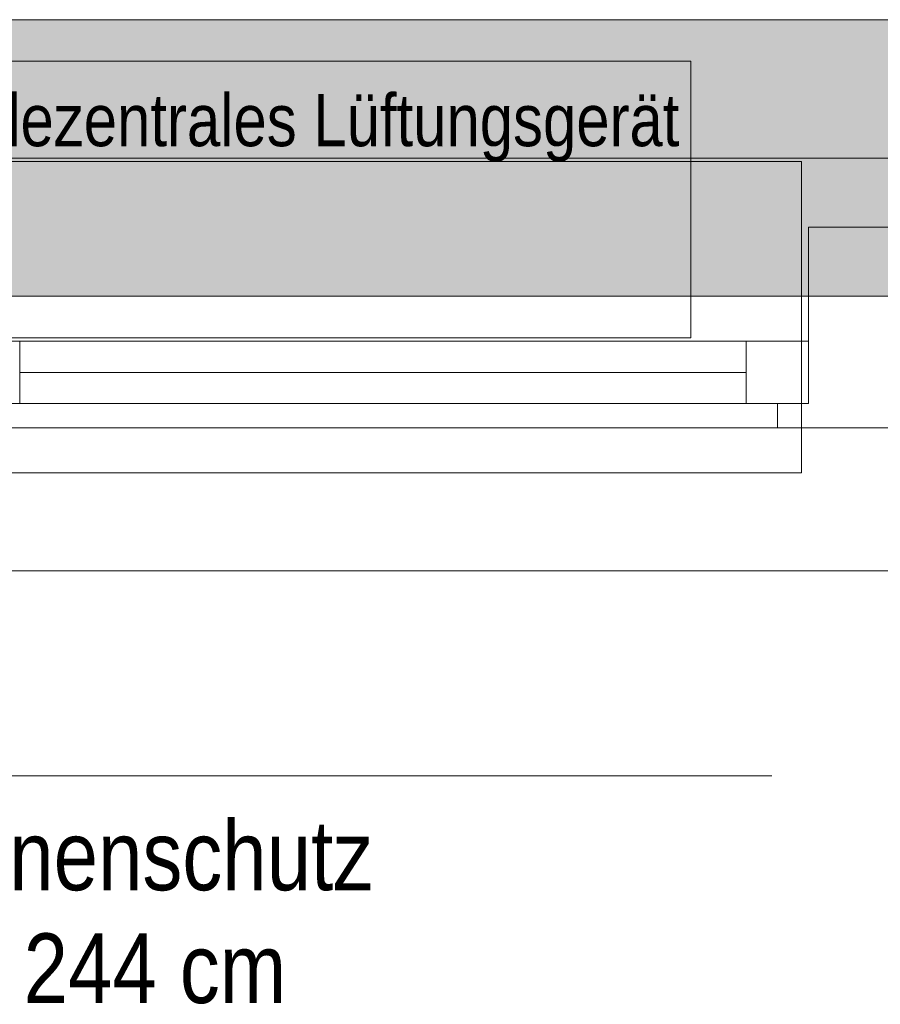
# Model space of a CAD drawing. Extents: x -620 to 300, y 62 to 1112.
# Tile 34 of 71: x -93 to -68, y 585 to 614. Entities that reach past the tile are written whole.
import ezdxf
from ezdxf.lldxf.tags import DXFTag

# ---------------------------------------------------------------- set-up
doc = ezdxf.new("R2010")
doc.units = 0
doc.layers.get('0').update_dxf_attribs({"lineweight": 13})
for name, color, linetype, lineweight, true_color in [('30 -33 Aussenwände- 7 Fassade_ Elemente', 7, 'Continuous', 9, 0x00aacc), ('30 -35 Decken- 1 Konstruktion-Träger- Stahlbeton', 7, 'grob-A06GA1998I', 13, 0x33aa00), ('70 -72 Beschriftung- 1 Beschriftung allgemein', 7, 'Continuous', 9, 0xff6633), ('iwb_Schraffur_Unterzug', 7, 'Continuous', 5, 0xffffcc)]:
    doc.layers.add(name, color=color, linetype=linetype, lineweight=lineweight, true_color=true_color)
doc.layers.add('70 -71 Achsen- 1 Gebäudeachsen', color=7, linetype='STRICHPUNKT2-A06GA19A8I', lineweight=18)
doc.styles.get("Standard").update_dxf_attribs({"font": 'ARIALN.TTF'})
tags = doc.linetypes.add('grob-A06GA1998I', pattern=[14, 3, -8, 3]).pattern_tags.tags
tags[8:9] = [DXFTag(74, 4), DXFTag(75, 0), DXFTag(340, '0'), DXFTag(46, 0.0), DXFTag(50, 0.0), DXFTag(44, 0.0), DXFTag(45, 0.0)]
tags[6:7] = [DXFTag(74, 4), DXFTag(75, 0), DXFTag(340, '0'), DXFTag(46, 0.0), DXFTag(50, 0.0), DXFTag(44, 0.0), DXFTag(45, 0.0)]
tags[4:5] = [DXFTag(74, 4), DXFTag(75, 0), DXFTag(340, '0'), DXFTag(46, 0.0), DXFTag(50, 0.0), DXFTag(44, 0.0), DXFTag(45, 0.0)]
tags = doc.linetypes.add('STRICHPUNKT2-A06GA19A8I', pattern=[12.7, 6.35, -3.175, 0, -3.175]).pattern_tags.tags
tags[10:11] = [DXFTag(74, 4), DXFTag(75, 0), DXFTag(340, '0'), DXFTag(46, 0.0), DXFTag(50, 0.0), DXFTag(44, 0.0), DXFTag(45, 0.0)]
tags[8:9] = [DXFTag(74, 4), DXFTag(75, 0), DXFTag(340, '0'), DXFTag(46, 0.0), DXFTag(50, 0.0), DXFTag(44, 0.0), DXFTag(45, 0.0)]
tags[6:7] = [DXFTag(74, 4), DXFTag(75, 0), DXFTag(340, '0'), DXFTag(46, 0.0), DXFTag(50, 0.0), DXFTag(44, 0.0), DXFTag(45, 0.0)]
tags[4:5] = [DXFTag(74, 4), DXFTag(75, 0), DXFTag(340, '0'), DXFTag(46, 0.0), DXFTag(50, 0.0), DXFTag(44, 0.0), DXFTag(45, 0.0)]

# ---------------------------------------------------------------- blocks, each defined once
blk = doc.blocks.new('Referenz-A06GA19C8I')
at = {"layer": '30 -33 Aussenwände- 7 Fassade_ Elemente', "color": 0, "linetype": 'Continuous', "lineweight": -2, "ltscale": 0.13}
for p, q in [((-121.676, 613.614), (34.324, 613.614)), ((-70.476, 607.614), (-68.076, 607.614)), ((-70.476, 602.514), (-70.476, 607.614)), ((-94.876, 604.314), (-70.476, 604.314)), ((-72.276, 604.314), (-70.476, 604.314)), ((-72.276, 602.514), (-72.276, 604.314)), ((-70.476, 604.314), (-70.476, 602.514)), ((-70.476, 604.314), (-70.476, 602.514)), ((-93.276, 603.414), (-72.276, 603.414)), ((-70.476, 602.514), (-94.876, 602.514)), ((-70.476, 602.514), (-72.276, 602.514)), ((-71.376, 601.814), (-71.376, 602.514)), ((-71.376, 602.514), (-70.476, 602.514)), ((31.024, 601.814), (-448.376, 601.814)), ((-67.176, 601.814), (-71.376, 601.814)), ((37.424, 597.674), (-124.776, 597.674))]:
    blk.add_line(p, q, dxfattribs=at)
at = {"layer": '30 -33 Aussenwände- 7 Fassade_ Elemente', "color": 0, "linetype": 'grob-A06GA1998I', "lineweight": -2, "ltscale": 0.13}
for p, q in [((-115.876, 612.414), (-73.876, 612.414)), ((-73.876, 612.414), (-73.876, 604.414)), ((-73.876, 604.414), (-115.876, 604.414))]:
    blk.add_line(p, q, dxfattribs=at)
at = {"layer": '30 -33 Aussenwände- 7 Fassade_ Elemente', "color": 0, "lineweight": -2}
for p, q in [((-70.676, 609.514), (-94.876, 609.514)), ((-70.676, 604.314), (-70.676, 609.514)), ((-93.276, 604.314), (-94.876, 604.314)), ((-93.276, 602.514), (-93.276, 604.314)), ((-93.276, 604.314), (-72.276, 604.314)), ((-72.276, 604.314), (-70.676, 604.314)), ((-72.276, 604.314), (-72.276, 602.514)), ((-70.676, 604.314), (-70.676, 602.514)), ((-93.276, 603.414), (-72.276, 603.414)), ((-94.876, 602.514), (-93.276, 602.514)), ((-72.276, 602.514), (-93.276, 602.514)), ((-70.676, 602.514), (-72.276, 602.514)), ((-70.676, 602.514), (-70.676, 600.514)), ((-70.676, 600.514), (-94.876, 600.514))]:
    blk.add_line(p, q, dxfattribs=at)
at = {"layer": '30 -35 Decken- 1 Konstruktion-Träger- Stahlbeton', "color": 0, "lineweight": -2}
for p, q in [((-452.176, 613.614), (34.824, 613.614)), ((-452.176, 605.614), (34.824, 605.614))]:
    blk.add_line(p, q, dxfattribs=at)
at = {"layer": '70 -71 Achsen- 1 Gebäudeachsen', "color": 0, "linetype": 'STRICHPUNKT2-A06GA19A8I', "lineweight": -2, "ltscale": 0.13}
blk.add_line((-539.606, 609.614), (74.639, 609.614), dxfattribs=at)
at = {"layer": '70 -72 Beschriftung- 1 Beschriftung allgemein', "color": 0, "linetype": 'Continuous', "lineweight": -2, "ltscale": 0.13}
blk.add_line((-118.533, 591.752), (-71.533, 591.752), dxfattribs=at)
at = {"layer": '30 -33 Aussenwände- 7 Fassade_ Elemente', "color": 0, "linetype": 'Continuous', "lineweight": -2, "ltscale": 0.13, "insert": (-94.214, 611.466), "char_height": 1.51033, "attachment_point": 1}
blk.add_mtext('{\\fArial Narrow;dezentrales Lüftungsgerät}', dxfattribs=at)
at = {"layer": '70 -72 Beschriftung- 1 Beschriftung allgemein', "color": 0, "linetype": 'Continuous', "lineweight": -2, "ltscale": 0.13, "char_height": 2.01377, "attachment_point": 1}
for s, insert in [('{\\fArial Narrow;Sonnenschutz}', (-97.681, 590.453)), ('{\\fArial Narrow;244}', (-93.163, 587.19)), ('{\\fArial Narrow;cm}', (-88.648, 587.19))]:
    blk.add_mtext(s, dxfattribs=dict(at, insert=insert))
blk = doc.blocks.new('Referenz-A06GA19E8I')
at = {"layer": 'iwb_Schraffur_Unterzug', "linetype": 'Continuous', "ltscale": 0.13}
for points in [[(-539.606, 613.614), (74.639, 613.614), (74.639, 609.468)], [(-539.606, 613.614), (74.639, 609.468), (-539.606, 611.96)], [(-539.606, 611.96), (74.639, 609.468), (74.639, 605.614)], [(-539.606, 611.96), (74.639, 605.614), (-539.606, 605.614)]]:
    blk.add_solid(points, dxfattribs=at)

msp = doc.modelspace()

# ---------------------------------------------------------------- block references
at = {"color": 8, "lineweight": 13, "ltscale": 0.13, "true_color": 0x808080}
msp.add_blockref('Referenz-A06GA19C8I', (0, 0), dxfattribs=at)
at = {"color": 8, "lineweight": 25, "ltscale": 0.25, "true_color": 0x808080}
msp.add_blockref('Referenz-A06GA19E8I', (0, 0), dxfattribs=at)

doc.saveas('drawing.dxf')
